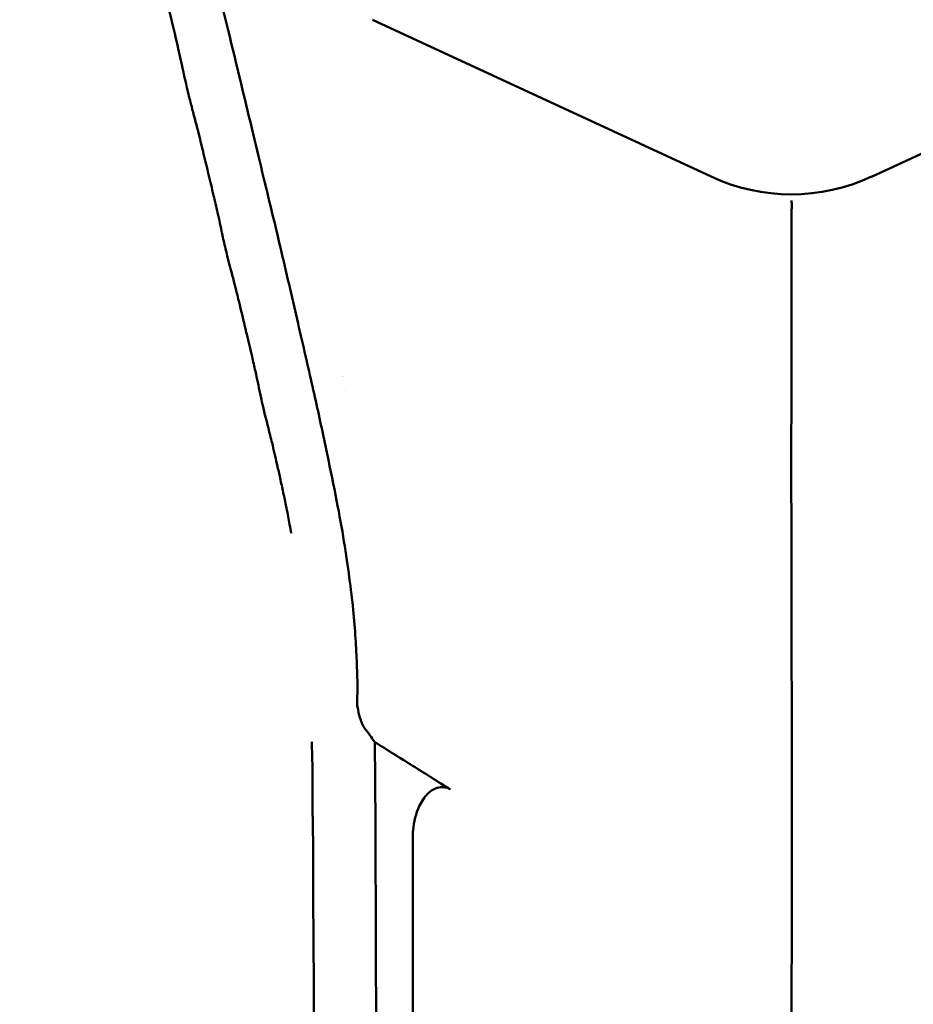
# Model space of a CAD drawing. Header units: millimetres. Extents: x 0 to 4878, y -120 to 1682.
# Tile 95 of 213: x 500 to 535, y 1304 to 1342. Entities that reach past the tile are written whole.
import ezdxf

# ---------------------------------------------------------------- set-up
doc = ezdxf.new("R2010")
doc.units = ezdxf.units.MM
doc.header["$LTSCALE"] = 2
doc.layers.add('Sichtbar (ISO)', color=7, linetype='Continuous', lineweight=50)

msp = doc.modelspace()

# ---------------------------------------------------------------- linework, layer by layer
at = {"layer": 'Sichtbar (ISO)'}
for p, q in [((526.9586, 1336.4006), (513.8768, 1342.4643)), ((546.2396, 1342.4625), (533.1578, 1336.3987)), ((508.3252, 1333.1126), (508.3252, 1333.1126)), ((510.4588, 1333.0769), (510.4588, 1333.0769)), ((508.5242, 1332.3494), (508.5244, 1332.3494)), ((510.636, 1332.3141), (510.636, 1332.3141)), ((512.845, 1328.1375), (512.845, 1328.1375))]:
    msp.add_line(p, q, dxfattribs=at)
for centre, major_axis, ratio, start_param, end_param in [((530.0577, 1343.3968), (0.0001, -7.6845), 0.9759946, 5.8571889, 6.7092562), ((506.4337, 1335.5927), (0.1975, 11.7983), 0.6653497, 4.0970949, 4.0970983), ((506.4337, 1335.5927), (0.1975, 11.7983), 0.6653497, 3.6648054, 3.6648445)]:
    msp.add_ellipse(centre, major_axis=major_axis, ratio=ratio, start_param=start_param, end_param=end_param, dxfattribs=at)
for points, knots in [([(495.9513, 1392.6077), (495.9692, 1392.512), (496.0863, 1391.8995), (496.3403, 1390.686), (496.7723, 1388.7902), (497.2963, 1386.6299), (497.9006, 1384.1472), (498.6096, 1381.3011), (499.3964, 1378.141), (500.2889, 1374.5471), (501.3112, 1370.4357), (502.4655, 1365.7575), (503.7687, 1360.559), (505.2279, 1354.5852), (506.5462, 1349.2506), (507.6841, 1344.6015), (508.6846, 1340.5001), (509.5381, 1336.9062), (510.2979, 1333.7935), (510.9361, 1331.0055), (511.3199, 1329.3563), (511.4946, 1328.5864)], [0.50567716, 0.50567716, 0.50567716, 0.50567716, 0.50909091, 0.52727273, 0.54545455, 0.56363636, 0.58181818, 0.6, 0.61818182, 0.63636364, 0.65454545, 0.67272727, 0.69090909, 0.70909091, 0.72727273, 0.74545455, 0.76363636, 0.78181818, 0.8, 0.81818182, 0.83636364, 0.83636364, 0.83636364, 0.83636364]), ([(505.0745, 1346.6535), (505.1834, 1346.2011), (505.3308, 1345.6529), (505.4647, 1345.1241), (505.4882, 1345.0312), (505.5113, 1344.9389), (505.5337, 1344.8478), (505.6837, 1344.2383), (505.8274, 1343.6399), (505.9659, 1343.0644), (505.9775, 1343.0159), (505.9892, 1342.9674), (506.0008, 1342.919), (506.1275, 1342.3922), (506.2533, 1341.8674), (506.3748, 1341.3464), (506.4108, 1341.1924), (506.4449, 1341.0398), (506.4782, 1340.8882), (506.5673, 1340.4826), (506.6502, 1340.0841), (506.7459, 1339.6849)], [0.557692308, 0.557692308, 0.557692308, 0.557692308, 0.561781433, 0.561781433, 0.561781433, 0.5625, 0.5625, 0.5625, 0.567307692, 0.567307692, 0.567307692, 0.567712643, 0.567712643, 0.567712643, 0.572115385, 0.572115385, 0.572115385, 0.573417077, 0.573417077, 0.573417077, 0.576899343, 0.576899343, 0.576899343, 0.576899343]), ([(506.7459, 1339.6849), (506.7466, 1339.6822), (506.7472, 1339.6794), (506.7479, 1339.6767), (506.8015, 1339.4536), (506.8591, 1339.2302), (506.9173, 1339.0082), (507.003, 1338.6817), (507.09, 1338.3581), (507.1681, 1338.0424), (507.2317, 1337.7853), (507.2941, 1337.5292), (507.3552, 1337.2764), (507.4202, 1337.0077), (507.4837, 1336.7427), (507.5457, 1336.4842), (507.611, 1336.212), (507.6755, 1335.9427), (507.7384, 1335.6775), (507.7915, 1335.4538), (507.8433, 1335.233), (507.8934, 1335.0158), (507.9591, 1334.7312), (508.0116, 1334.4707), (508.07, 1334.1949), (508.1089, 1334.0109), (508.1505, 1333.82), (508.2006, 1333.6107)], [0.576899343, 0.576899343, 0.576899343, 0.576899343, 0.576923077, 0.576923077, 0.576923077, 0.578869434, 0.578869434, 0.578869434, 0.581730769, 0.581730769, 0.581730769, 0.584061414, 0.584061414, 0.584061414, 0.586538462, 0.586538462, 0.586538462, 0.589146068, 0.589146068, 0.589146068, 0.591346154, 0.591346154, 0.591346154, 0.594229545, 0.594229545, 0.594229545, 0.596153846, 0.596153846, 0.596153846, 0.596153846]), ([(530.066, 1335.0795), (530.0662, 1335.146), (530.073, 1335.2132), (530.0748, 1335.27), (530.0765, 1335.3269), (530.0731, 1335.3734), (530.0687, 1335.408), (530.0644, 1335.4426), (530.0592, 1335.4646), (530.0578, 1335.4718)], [0.00000618, 0.00000618, 0.00000618, 0.00000618, 0.33333333, 0.33333333, 0.33333333, 0.66666667, 0.66666667, 0.66666667, 1, 1, 1, 1]), ([(530.0578, 1195.5136), (530.0578, 1203.7773), (530.0572, 1211.6044), (530.0577, 1219.0894), (530.0578, 1220.8289), (530.0579, 1222.5494), (530.0581, 1224.2514), (530.0587, 1229.8733), (530.0594, 1235.2934), (530.0584, 1240.4996), (530.0575, 1244.7562), (530.0556, 1248.8714), (530.055, 1252.8878), (530.0546, 1255.2712), (530.0548, 1257.6198), (530.0559, 1259.9435), (530.0571, 1262.3777), (530.0594, 1264.7842), (530.0613, 1267.1958), (530.0643, 1270.9654), (530.0665, 1274.7475), (530.0622, 1278.6681), (530.0611, 1279.6113), (530.0597, 1280.5624), (530.0581, 1281.5193), (530.0502, 1286.2444), (530.0376, 1291.1138), (530.0422, 1295.8377), (530.0431, 1296.6785), (530.0444, 1297.5148), (530.0465, 1298.3461), (530.0565, 1302.4527), (530.0747, 1306.2443), (530.0785, 1310.1675), (530.0807, 1312.4043), (530.0782, 1314.6885), (530.0696, 1316.859), (530.069, 1317.0109), (530.0684, 1317.1625), (530.0679, 1317.3136), (530.0642, 1318.4067), (530.0627, 1319.4747), (530.061, 1320.5368), (530.0594, 1321.5545), (530.0576, 1322.5668), (530.0567, 1323.6033), (530.0549, 1325.5876), (530.0569, 1327.6635), (530.0599, 1329.7846), (530.0623, 1331.5286), (530.0654, 1333.3029), (530.066, 1335.0795)], [0, 0, 0, 0, 0.1428571, 0.1428571, 0.1428571, 0.1760566, 0.1760566, 0.1760566, 0.2857143, 0.2857143, 0.2857143, 0.3753684, 0.3753684, 0.3753684, 0.4285714, 0.4285714, 0.4285714, 0.4843075, 0.4843075, 0.4843075, 0.5714286, 0.5714286, 0.5714286, 0.5923867, 0.5923867, 0.5923867, 0.6958674, 0.6958674, 0.6958674, 0.7142857, 0.7142857, 0.7142857, 0.8052697, 0.8052697, 0.8052697, 0.8571429, 0.8571429, 0.8571429, 0.8607733, 0.8607733, 0.8607733, 0.8870361, 0.8870361, 0.8870361, 0.9122018, 0.9122018, 0.9122018, 0.9603829, 0.9603829, 0.9603829, 1, 1, 1, 1]), ([(508.2006, 1333.6107), (508.2581, 1333.3701), (508.3268, 1333.1051), (508.3975, 1332.8348), (508.4804, 1332.5178), (508.566, 1332.1936), (508.6399, 1331.893), (508.6642, 1331.7941), (508.6882, 1331.6957), (508.712, 1331.598), (508.8065, 1331.2097), (508.8965, 1330.8325), (508.9803, 1330.4795), (508.9941, 1330.4213), (509.0077, 1330.3639), (509.0212, 1330.3071), (509.09, 1330.0166), (509.1578, 1329.73), (509.2235, 1329.4485), (509.2682, 1329.2569), (509.312, 1329.0676), (509.3543, 1328.8812), (509.3879, 1328.7335), (509.4178, 1328.5925), (509.4466, 1328.4538), (509.5074, 1328.1607), (509.5628, 1327.8779), (509.636, 1327.5633), (509.6372, 1327.5583), (509.6384, 1327.5532), (509.6395, 1327.5482)], [0.596153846, 0.596153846, 0.596153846, 0.596153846, 0.598366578, 0.598366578, 0.598366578, 0.600961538, 0.600961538, 0.600961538, 0.601815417, 0.601815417, 0.601815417, 0.605210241, 0.605210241, 0.605210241, 0.605769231, 0.605769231, 0.605769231, 0.608629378, 0.608629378, 0.608629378, 0.610576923, 0.610576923, 0.610576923, 0.612120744, 0.612120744, 0.612120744, 0.615384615, 0.615384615, 0.615384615, 0.615436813, 0.615436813, 0.615436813, 0.615436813]), ([(509.6395, 1327.5482), (509.6469, 1327.5166), (509.6545, 1327.4847), (509.6622, 1327.4525), (509.7422, 1327.1189), (509.8383, 1326.7566), (509.9238, 1326.416), (509.95, 1326.3116), (509.9753, 1326.2091), (509.9988, 1326.1102), (510.064, 1325.8357), (510.1262, 1325.5664), (510.1842, 1325.3106), (510.2228, 1325.1404), (510.2596, 1324.9761), (510.2941, 1324.8204), (510.3356, 1324.6332), (510.3761, 1324.4492), (510.4151, 1324.2694), (510.4573, 1324.0752), (510.4976, 1323.8859), (510.5354, 1323.7032), (510.5622, 1323.573), (510.5842, 1323.4557), (510.6054, 1323.339), (510.6416, 1323.14), (510.6758, 1322.9428), (510.7273, 1322.6865), (510.7311, 1322.6674), (510.7351, 1322.648), (510.7391, 1322.6282)], [0.615436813, 0.615436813, 0.615436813, 0.615436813, 0.615763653, 0.615763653, 0.615763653, 0.619152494, 0.619152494, 0.619152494, 0.620192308, 0.620192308, 0.620192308, 0.623078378, 0.623078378, 0.623078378, 0.625, 0.625, 0.625, 0.627310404, 0.627310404, 0.627310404, 0.629807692, 0.629807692, 0.629807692, 0.631585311, 0.631585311, 0.631585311, 0.634615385, 0.634615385, 0.634615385, 0.63484148, 0.63484148, 0.63484148, 0.63484148]), ([(513.2797, 1315.9935), (513.2848, 1315.9673), (513.2902, 1315.9396), (513.3259, 1315.7604), (513.3568, 1315.6216), (513.4365, 1315.3467), (513.4915, 1315.2093), (513.5742, 1315.0949)], [-0.00799889, -0.00799889, -0.00799889, -0.00799889, 0, 0, 0.0469467, 0.0469467, 0.10644108, 0.10644108, 0.10644108, 0.10644108]), ([(513.5742, 1315.0949), (513.6401, 1315.004), (513.706, 1314.9129), (513.837, 1314.7318), (513.9023, 1314.6415), (513.9674, 1314.5513)], [-0.068757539, -0.068757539, -0.068757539, -0.068757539, -0.034223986, -0.034223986, -0.000000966, -0.000000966, -0.000000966, -0.000000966]), ([(511.5344, 1314.5597), (511.5345, 1314.5555), (511.5345, 1314.5513), (511.5346, 1314.5471), (511.5351, 1314.5114), (511.5358, 1314.4784), (511.5364, 1314.4478), (511.5412, 1314.2191), (511.5481, 1314.1201), (511.5512, 1313.9564), (511.5519, 1313.9183), (511.5526, 1313.8795), (511.5532, 1313.8399), (511.5557, 1313.6865), (511.5576, 1313.521), (511.5596, 1313.3367), (511.5603, 1313.2795), (511.5609, 1313.2222), (511.5615, 1313.1648), (511.5633, 1312.9894), (511.5648, 1312.8126), (511.5657, 1312.6327), (511.566, 1312.5627), (511.5658, 1312.4906), (511.5655, 1312.417), (511.5647, 1312.2402), (511.5628, 1312.0549), (511.5643, 1311.8701)], [0.673011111, 0.673011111, 0.673011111, 0.673011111, 0.673076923, 0.673076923, 0.673076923, 0.673644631, 0.673644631, 0.673644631, 0.677884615, 0.677884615, 0.677884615, 0.678871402, 0.678871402, 0.678871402, 0.682692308, 0.682692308, 0.682692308, 0.683877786, 0.683877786, 0.683877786, 0.6875, 0.6875, 0.6875, 0.688910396, 0.688910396, 0.688910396, 0.6923012, 0.6923012, 0.6923012, 0.6923012]), ([(516.8884, 1312.7198), (516.4018, 1313.0262), (515.9158, 1313.3316), (514.9268, 1313.9515), (514.4518, 1314.2483), (513.9674, 1314.5513)], [-0.34273628, -0.34273628, -0.34273628, -0.34273628, -0.17404492, -0.17404492, -0.000001, -0.000001, -0.000001, -0.000001]), ([(513.9674, 1314.5513), (513.9858, 1313.0165), (513.9937, 1311.0404), (514.0073, 1307.3369), (514.0164, 1304.4407), (514.0276, 1299.3704), (514.0308, 1296.707), (514.0381, 1289.8468), (514.0411, 1285.8051), (514.0453, 1277.6347), (514.0466, 1274.33), (514.049, 1266.7289), (514.0501, 1262.1864), (514.0543, 1239.707), (514.0553, 1220.4588), (514.0575, 1195.5136)], [-15.660256, -15.660256, -15.660256, -15.660256, -15.0164004, -15.0164004, -13.8374414, -13.8374414, -12.6967058, -12.6967058, -10.5687459, -10.5687459, -9.2353953, -9.2353953, -7.4837148, -7.4837148, -0.0001018, -0.0001018, -0.0001018, -0.0001018]), ([(516.8884, 1312.7198), (516.8383, 1312.7513), (516.7848, 1312.776), (516.676, 1312.8077), (516.6225, 1312.8154), (516.4811, 1312.8159), (516.3961, 1312.7967), (516.2082, 1312.7177), (516.1037, 1312.6446), (515.8835, 1312.4222), (515.7745, 1312.2618), (515.5544, 1311.7991), (515.4709, 1311.4764), (515.4417, 1311.106), (515.4394, 1311.0652), (515.4374, 1311.0079), (515.437, 1310.9914), (515.4366, 1310.9669), (515.4365, 1310.9588), (515.4363, 1310.9434), (515.4363, 1310.9361), (515.4363, 1310.9287)], [0.00000251, 0.00000251, 0.00000251, 0.00000251, 0.01804663, 0.01804663, 0.03470527, 0.03470527, 0.06141032, 0.06141032, 0.09693604, 0.09693604, 0.14110012, 0.14110012, 0.20573839, 0.20573839, 0.21373317, 0.21373317, 0.21694785, 0.21694785, 0.218526, 0.218526, 0.2199647, 0.2199647, 0.2199647, 0.2199647]), ([(511.5643, 1311.8701), (511.5643, 1311.8697), (511.5643, 1311.8694), (511.5643, 1311.869), (511.5651, 1311.7779), (511.5666, 1311.6869), (511.5685, 1311.5952), (511.572, 1311.4231), (511.5765, 1311.2485), (511.5785, 1311.0659), (511.5799, 1310.943), (511.581, 1310.8193), (511.582, 1310.6932), (511.5833, 1310.5321), (511.5844, 1310.367), (511.5855, 1310.1941), (511.5865, 1310.0326), (511.5874, 1309.8693), (511.5882, 1309.7043), (511.589, 1309.5545), (511.5895, 1309.4033), (511.5898, 1309.2506), (511.5902, 1309.0511), (511.5885, 1308.8431), (511.5875, 1308.6305), (511.5869, 1308.501), (511.5866, 1308.3697), (511.5872, 1308.2375), (511.5872, 1308.2369), (511.5872, 1308.2362), (511.5872, 1308.2356)], [0.6923012, 0.6923012, 0.6923012, 0.6923012, 0.692307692, 0.692307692, 0.692307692, 0.693979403, 0.693979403, 0.693979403, 0.697115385, 0.697115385, 0.697115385, 0.699226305, 0.699226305, 0.699226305, 0.701923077, 0.701923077, 0.701923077, 0.704443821, 0.704443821, 0.704443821, 0.706730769, 0.706730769, 0.706730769, 0.709718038, 0.709718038, 0.709718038, 0.711538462, 0.711538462, 0.711538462, 0.711547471, 0.711547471, 0.711547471, 0.711547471]), ([(515.4363, 1310.9287), (515.4363, 1310.1834), (515.4362, 1309.4733), (515.4362, 1307.9605), (515.4361, 1307.2088), (515.4361, 1304.9641), (515.4361, 1303.4885), (515.4361, 1299.0235), (515.4361, 1296.7838), (515.4361, 1290.9722), (515.4361, 1288.986), (515.4361, 1284.8479), (515.4361, 1284.6596), (515.436, 1270.2788), (515.436, 1257.9329), (515.4361, 1236.5119), (515.4361, 1212.8804), (515.4361, 1195.5136)], [0.0000006, 0.0000006, 0.0000006, 0.0000006, 0.2235983, 0.2235983, 0.4427108, 0.4427108, 0.8808406, 0.8808406, 1.7183472, 1.7183472, 2.157827, 2.157827, 2.6204481, 2.6204481, 8.0967751, 8.0967751, 66.757324, 66.757324, 66.757324, 66.757324]), ([(511.5872, 1308.2356), (511.5884, 1307.9846), (511.5931, 1307.7305), (511.597, 1307.4693), (511.5985, 1307.368), (511.5999, 1307.2655), (511.6009, 1307.1618), (511.604, 1306.8558), (511.6041, 1306.5385), (511.6049, 1306.21), (511.605, 1306.1395), (511.6052, 1306.0684), (511.6055, 1305.9969), (511.6069, 1305.6216), (511.6082, 1305.2389), (511.6086, 1304.8452), (511.6086, 1304.8142), (511.6087, 1304.7832), (511.6087, 1304.7521), (511.609, 1304.3256), (511.6039, 1303.8505), (511.6051, 1303.4378), (511.6051, 1303.4375), (511.6051, 1303.4371), (511.6051, 1303.4367)], [0.711547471, 0.711547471, 0.711547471, 0.711547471, 0.715004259, 0.715004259, 0.715004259, 0.716346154, 0.716346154, 0.716346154, 0.72030408, 0.72030408, 0.72030408, 0.721153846, 0.721153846, 0.721153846, 0.725611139, 0.725611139, 0.725611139, 0.725961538, 0.725961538, 0.725961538, 0.730769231, 0.730769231, 0.730769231, 0.730773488, 0.730773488, 0.730773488, 0.730773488])]:
    msp.add_open_spline(points, degree=3, knots=knots, dxfattribs=at)
msp.add_open_spline([(511.4946, 1328.5864), (511.6693, 1327.8165), (511.9844, 1326.3861), (512.3716, 1324.5), (512.6992, 1322.847), (512.9147, 1321.3828), (513.0968, 1320.093), (513.2047, 1318.9279), (513.2555, 1317.9234), (513.3039, 1316.9365), (513.2919, 1316.2589), (513.2797, 1315.9935)], degree=3, dxfattribs=at)

doc.saveas('drawing.dxf')
